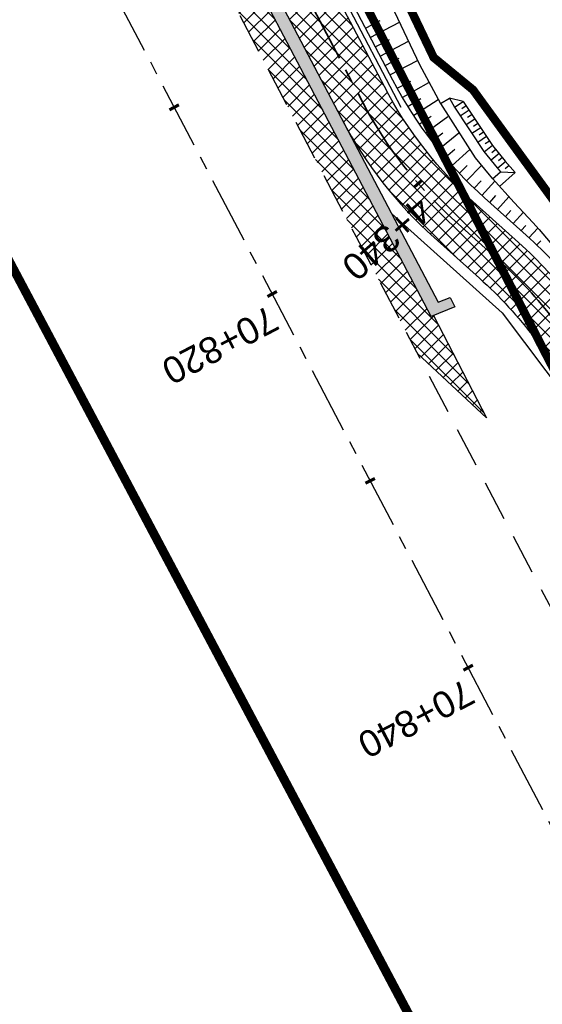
# Model space of a CAD drawing. Header units: metres. Extents: x 7529682 to 7533751, y 5721195 to 5727842.
# Tile 4 of 179: x 7531717 to 7531742, y 5723924 to 5723971. Entities that reach past the tile are written whole.
import ezdxf

# ---------------------------------------------------------------- set-up
doc = ezdxf.new("R2010")
doc.units = ezdxf.units.M
for name, pattern in [('817-dzialki-09-05-04$0$HIDDEN', [0.375, 0.25, -0.125]), ('ACAD_ISO05W100', [33, 24, -3, 0, -3, 0, -3]), ('CENTER', [50.800000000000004, 31.75, -6.35, 6.35, -6.35]), ('CENTER2', [28.575000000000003, 19.05, -3.175, 3.175, -3.175]), ('HIDDEN', [9.524999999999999, 6.35, -3.175])]:
    doc.linetypes.add(name, pattern=pattern)
for name, color, linetype in [('C-DROGI-SYTUACJA', 7, 'Continuous'), ('C-DROGI-SYTUACJA-ETYKIETY', 7, 'Continuous'), ('D-hatch-pobocza', 131, 'Continuous'), ('D-pobocza', 60, 'Continuous'), ('D-rowy', 160, 'Continuous'), ('D-skarpa', 2, 'Continuous'), ('D-skarpa-kreskowanie', 2, 'Continuous')]:
    doc.layers.add(name, color=color, linetype=linetype)
for name, color, linetype, lineweight, true_color in [('D-bariery', 7, 'FENCELINE2', 30, 0xff0f0f), ('D-ewidencja-numery', 7, 'Continuous', 50, 0x40ff00), ('D-hatch-ciag-pieszo-rowerowy', 7, 'Continuous', 13, 0xff9f80), ('D-LR-etap-III', 7, '817-dzialki-09-05-04$0$HIDDEN', 50, 0x00008f), ('D-ścieki', 7, 'Continuous', 30, 0x0544ff)]:
    doc.layers.add(name, color=color, linetype=linetype, lineweight=lineweight, true_color=true_color)
for name, color, linetype, lineweight in [('D-krawędzie', 3, 'Continuous', 30), ('D-obrzeża', 2, 'Continuous', 30), ('D-oś', 10, 'CENTER', 30), ('D-pas-drogowy', 7, 'ACAD_ISO05W100', 50)]:
    doc.layers.add(name, color=color, linetype=linetype, lineweight=lineweight)
doc.layers.add('poprzeczki', color=7, linetype='Continuous', true_color=0x0000c7)
doc.styles.get("Standard").update_dxf_attribs({"font": 'arial.ttf'})
doc.linetypes.add('FENCELINE2', pattern='A,6.35,-2.54,[132,ltypeshp.shx,S=2.54,R=0,X=-2.54,Y=0],-2.54,25.4', length=36.83)
pattern_1 = [(45, (0, 0), (-0.3367596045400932, 0.3367596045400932), []), (135, (0, 0), (-0.3367596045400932, -0.3367596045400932), [])]

# ---------------------------------------------------------------- blocks, each defined once
blk = doc.blocks.new('AeccTickLine')
at = {"color": 0, "linetype": 'ByBlock', "lineweight": -2}
blk.add_line((0, 1), (-3.673819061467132e-16, -1), dxfattribs=at)

msp = doc.modelspace()

# ---------------------------------------------------------------- hatches: boundary and pattern name
at = {"layer": 'D-hatch-ciag-pieszo-rowerowy'}
h = msp.add_hatch(dxfattribs=at)
h.set_pattern_fill('ANSI37', color=256, scale=0.15, style=0)
h.set_pattern_definition(pattern_1)
h.paths.add_polyline_path([(7531754.352047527, 5723930.752471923), (7531754.818989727, 5723928.453643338), (7531757.839022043, 5723926.144779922), (7531757.375388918, 5723928.427317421)])
h.paths.add_polyline_path([(7531731.714514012, 5723966.987520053), (7531733.968355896, 5723968.068213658), (7531731.88503071, 5723972.032321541), (7531724.978602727, 5723985.1787061), (7531720.608718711, 5723993.496779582), (7531717.725285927, 5723993.613384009), (7531728.065759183, 5723973.930294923)])
h = msp.add_hatch(dxfattribs=at)
h.set_pattern_fill('ANSI37', color=256, scale=0.15, style=0)
h.set_pattern_definition(pattern_1)
h.paths.add_polyline_path([(7531742.139793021, 5723956.760110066, 0.04859652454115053), (7531739.516334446, 5723959.616805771), (7531737.42308268, 5723961.493172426, -0.08906008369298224), (7531733.076127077, 5723967.067314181), (7531732.83519037, 5723967.524872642), (7531731.714514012, 5723966.987520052), (7531732.083020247, 5723966.286334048, 0.08926204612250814), (7531736.437438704, 5723960.698005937), (7531738.591307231, 5723958.76730312, -0.04859652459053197), (7531741.214765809, 5723955.910607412), (7531749.478981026, 5723944.943053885, -0.1118001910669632), (7531753.105729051, 5723936.888290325), (7531754.352047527, 5723930.752471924), (7531755.863718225, 5723929.589894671), (7531754.274373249, 5723937.41448553, 0.1118001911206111), (7531750.647625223, 5723945.469249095)])
h.paths.add_polyline_path([(7531743.064820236, 5723957.609612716, 0.04859652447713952), (7531740.441361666, 5723960.466308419), (7531738.436547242, 5723962.263400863, -0.08926204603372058), (7531734.082128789, 5723967.851728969), (7531733.9683559, 5723968.068213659), (7531732.83519037, 5723967.524872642), (7531733.076127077, 5723967.067314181, 0.08906008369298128), (7531737.42308268, 5723961.493172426), (7531739.516334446, 5723959.616805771, -0.04859652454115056), (7531742.139793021, 5723956.760110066), (7531750.647625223, 5723945.469249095, -0.1118001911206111), (7531754.274373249, 5723937.41448553), (7531755.863718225, 5723929.589894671), (7531757.375388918, 5723928.427317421), (7531755.443017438, 5723937.940680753, 0.1118001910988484), (7531751.816269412, 5723945.995444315)])
at = {"layer": 'D-hatch-pobocza'}
h = msp.add_hatch(dxfattribs=at)
h.set_pattern_fill('ANSI37', color=256, scale=0.15, style=0)
h.set_pattern_definition(pattern_1)
h.paths.add_polyline_path([(7531641.557825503, 5724137.251755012), (7531638.973820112, 5724135.895878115), (7531641.006768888, 5724132.021778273), (7531664.906257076, 5724087.616922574), (7531677.64401952, 5724064.785715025), (7531683.112433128, 5724054.988140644), (7531686.752875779, 5724048.180044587), (7531695.447538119, 5724031.696667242), (7531703.748818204, 5724015.917210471), (7531709.214143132, 5724005.513965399), (7531719.388607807, 5723986.14687362), (7531726.295217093, 5723973.000144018), (7531732.740794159, 5723960.735633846), (7531735.13, 5723956.19), (7531735.640456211, 5723955.218925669), (7531738.920835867, 5723952.151005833), (7531736.413235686, 5723957.004825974), (7531736.305660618, 5723956.961851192), (7531727.534596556, 5723973.651249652), (7531720.62798727, 5723986.797979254), (7531710.453522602, 5724006.165071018), (7531704.987823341, 5724016.569028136), (7531696.686186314, 5724032.349163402), (7531687.989321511, 5724048.836716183), (7531684.341062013, 5724055.659430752), (7531678.866615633, 5724065.467813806), (7531666.134017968, 5724088.289763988), (7531645.570935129, 5724126.495633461, -0.04489876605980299), (7531643.41488373, 5724131.53862466)])
at = {"layer": 'D-ścieki', "linetype": 'ByBlock', "true_color": 0x00cccc}
h = msp.add_hatch(color=132, dxfattribs=at)
edge = h.paths.add_edge_path()
edge.add_line((7531642.006493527, 5724137.812366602), (7531641.435825, 5724137.627082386))
edge.add_line((7531641.435825, 5724137.627082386), (7531643.414883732, 5724131.538624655))
edge.add_arc((7531672.516090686, 5724140.9979985), 30.5999999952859, 198.0067999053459, 208.2899328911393)
edge.add_line((7531645.57093513, 5724126.495633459), (7531666.134017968, 5724088.289763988))
edge.add_line((7531666.134017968, 5724088.289763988), (7531678.866615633, 5724065.467813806))
edge.add_line((7531678.866615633, 5724065.467813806), (7531684.341062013, 5724055.659430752))
edge.add_line((7531684.341062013, 5724055.659430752), (7531687.989321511, 5724048.836716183))
edge.add_line((7531687.989321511, 5724048.836716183), (7531696.686186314, 5724032.349163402))
edge.add_line((7531696.686186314, 5724032.349163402), (7531704.987823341, 5724016.569028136))
edge.add_line((7531704.987823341, 5724016.569028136), (7531710.453522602, 5724006.165071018))
edge.add_line((7531710.453522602, 5724006.165071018), (7531727.534596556, 5723973.651249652))
edge.add_line((7531727.534596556, 5723973.651249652), (7531736.305660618, 5723956.961851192))
edge.add_line((7531736.305660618, 5723956.961851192), (7531737.415830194, 5723957.405348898))
edge.add_line((7531737.415830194, 5723957.405348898), (7531737.20995598, 5723957.861526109))
edge.add_line((7531737.20995598, 5723957.861526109), (7531736.631995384, 5723957.63063868))
edge.add_line((7531736.631995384, 5723957.63063868), (7531728.065759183, 5723973.930294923))
edge.add_line((7531728.065759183, 5723973.930294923), (7531710.984685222, 5724006.444116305))
edge.add_line((7531710.984685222, 5724006.444116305), (7531705.518825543, 5724016.848378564))
edge.add_line((7531705.518825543, 5724016.848378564), (7531697.217035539, 5724032.628804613))
edge.add_line((7531697.217035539, 5724032.628804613), (7531688.519226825, 5724049.118146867))
edge.add_line((7531688.519226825, 5724049.118146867), (7531684.867617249, 5724055.947126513))
edge.add_line((7531684.867617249, 5724055.947126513), (7531679.390585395, 5724065.760141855))
edge.add_line((7531679.390585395, 5724065.760141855), (7531666.660201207, 5724088.578124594))
edge.add_line((7531666.660201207, 5724088.578124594), (7531646.099271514, 5724126.779993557))
edge.add_arc((7531672.516090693, 5724140.9979985), 30.00000000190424, 198.0067999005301, 208.2899328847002, ccw=False)
edge.add_line((7531643.985495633, 5724131.724102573), (7531642.01237679, 5724137.794286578))
edge.add_arc((7531613.48178165, 5724128.520390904), 29.99999999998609, 18.00679939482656, 18.04311184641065)

# ---------------------------------------------------------------- linework, layer by layer
at = {"layer": 'C-DROGI-SYTUACJA', "color": 10, "linetype": 'CENTER2', "lineweight": 35, "ltscale": 0.2}
msp.add_lwpolyline([(7531617.002724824, 5724190.14299819), (7531641.086772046, 5724144.244027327, -0.04226225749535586), (7531643.052354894, 5724139.578765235), (7531645.974061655, 5724130.590306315, 0.04489876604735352), (7531648.087837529, 5724125.646197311), (7531669.362691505, 5724086.1178688), (7531687.570882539, 5724053.485485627), (7531733.076127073, 5723967.06731419, 0.08906008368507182), (7531737.423082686, 5723961.49317242), (7531739.516334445, 5723959.616805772, -0.04859652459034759), (7531742.139793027, 5723956.760110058), (7531750.647625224, 5723945.469249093, -0.1118001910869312), (7531754.274373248, 5723937.414485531), (7531757.426190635, 5723921.897601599, 0.2009158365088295), (7531763.939597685, 5723912.314339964), (7531771.973882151, 5723907.081516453, -0.1312281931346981), (7531777.150318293, 5723901.326672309), (7531783.375044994, 5723889.119926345)], format="xyb", dxfattribs=at)
at = {"layer": 'D-bariery', "ltscale": 0.05, "flags": 128}
msp.add_lwpolyline([(7531734.881096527, 5723966.868857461), (7531732.106330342, 5723972.148624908), (7531725.199920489, 5723985.294974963), (7531715.025455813, 5724004.662066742), (7531709.559596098, 5724015.06632907), (7531701.25636971, 5724030.849486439), (7531692.55423473, 5724047.347030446), (7531688.887270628, 5724054.20472503), (7531683.398154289, 5724064.039391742), (7531670.678149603, 5724086.838770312), (7531650.127088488, 5724125.02230362, -0.04489876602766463), (7531648.207075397, 5724129.513202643), (7531644.999205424, 5724139.382025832)], format="xyb", dxfattribs=at)
at = {"layer": 'D-ewidencja-numery', "color": 12, "ltscale": 15, "true_color": 0xc70000}
msp.add_lwpolyline([(7531477.292992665, 5724465.831467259), (7531500.996290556, 5724421.112506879), (7531512.121834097, 5724400.549045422), (7531513.78163794, 5724396.757451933), (7531526.32, 5724379.39), (7531566.783642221, 5724302.73628205), (7531612.277141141, 5724225.610079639), (7531620.492868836, 5724210.547642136), (7531631.578040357, 5724196.257865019), (7531653.484221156, 5724152.433527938), (7531661.150970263, 5724128.493551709), (7531673.881448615, 5724101.186377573), (7531684.690667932, 5724081.184137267), (7531699.212076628, 5724051.170357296), (7531704.034088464, 5724040.583605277), (7531703.912935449, 5724037.170021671), (7531736.419851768, 5723969.232086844), (7531738.285051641, 5723967.699360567), (7531742.180915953, 5723962.34642834), (7531744.286141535, 5723958.615526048), (7531755.393260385, 5723944.192617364), (7531758.690000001, 5723936.76), (7531758.690000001, 5723936.76)], dxfattribs=at)
at = {"layer": 'D-krawędzie', "linetype": 'HIDDEN', "ltscale": 0.3, "flags": 128}
for points in [[(7530572.009999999, 5726166.06), (7530620.380949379, 5726072.761487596), (7530641.555222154, 5726032.007915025), (7530660.960861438, 5725995.070069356), (7530689.128213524, 5725941.540167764), (7530707.335918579, 5725907.031820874), (7530725.255781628, 5725873.092686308), (7530743.969545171, 5725837.653904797), (7530770.526708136, 5725787.119408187), (7530787.864146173, 5725754.266918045), (7530809.897571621, 5725712.541613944), (7530824.739035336, 5725684.389287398), (7530840.856259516, 5725653.693092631), (7530860.675070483, 5725616.154465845), (7530865.283000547, 5725607.394015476), (7530878.050274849, 5725583.079962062), (7530918.171722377, 5725507.178125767), (7530950.162943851, 5725446.305402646), (7530993.419108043, 5725364.264712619), (7531022.766433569, 5725308.719304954), (7531053.80955549, 5725249.872416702), (7531081.165622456, 5725197.874670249), (7531103.902359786, 5725154.540603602), (7531128.123220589, 5725108.448161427), (7531149.3, 5725068.249999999), (7531167.380094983, 5725033.766927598), (7531197.164745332, 5724976.987689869), (7531228.151004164, 5724918.034426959), (7531253.152837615, 5724870.491119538), (7531286.7961686, 5724806.653565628), (7531306.739858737, 5724768.664832), (7531335.094443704, 5724714.652299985), (7531357.3191504, 5724672.438740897), (7531373.644908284, 5724641.454376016), (7531392.161870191, 5724605.998675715), (7531418.480331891, 5724555.852756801), (7531439.726902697, 5724515.582472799), (7531468.399107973, 5724461.077223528), (7531491.782023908, 5724416.527754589), (7531531.990296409, 5724339.832565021), (7531557.226635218, 5724291.658956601), (7531569.851546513, 5724267.577443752), (7531591.375556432, 5724226.547822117), (7531610.003879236, 5724191.103071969), (7531616.882991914, 5724177.998849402), (7531629.984986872, 5724153.025496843), (7531641.006768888, 5724132.021778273), (7531664.906257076, 5724087.616922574), (7531677.64401952, 5724064.785715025), (7531683.112433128, 5724054.988140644), (7531686.752875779, 5724048.180044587), (7531695.447538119, 5724031.696667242), (7531703.748818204, 5724015.917210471), (7531709.214143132, 5724005.513965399), (7531719.388607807, 5723986.14687362), (7531726.295217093, 5723973.000144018), (7531732.740794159, 5723960.735633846), (7531735.13, 5723956.19)], [(7531758.38, 5723911.96), (7531735.13, 5723956.19)]]:
    msp.add_lwpolyline(points, dxfattribs=at)
at = {"layer": 'D-LR-etap-III', "ltscale": 10, "flags": 128}
msp.add_lwpolyline([(7531750.474471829, 5723895.103125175, 0.4, 0.4, 0), (7531750.505, 5723895.13, 0.4, 0.4, 0), (7531682.71, 5724022.92, 0.4, 0.4, 0), (7531619.177023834, 5724147.203692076, 0.4, 0.4, 0), (7531592.308960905, 5724198.48863389, 0.4, 0.4, 0), (7531553.263875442, 5724272.918564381, 0.4, 0.4, 0), (7531504.019999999, 5724366.79, 0.4, 0.4, 0), (7531482.09, 5724407.62, 0.4, 0.4, 0), (7531412.350402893, 5724541.182759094, 0.4, 0.4, 0), (7531388.463669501, 5724586.929768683, 0.4, 0.4, 0), (7531345.12, 5724669.94, 0.4, 0.4, 0), (7531127.66, 5725081.67, 0.4, 0.4, 0), (7531059.253139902, 5725211.040795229, 0.4, 0.4, 0), (7531008.007244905, 5725307.953830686, 0.4, 0.4, 0), (7530964.181635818, 5725390.835555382, 0.4, 0.4, 0), (7530914.557354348, 5725484.683561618, 0.4, 0.4, 0), (7530865.243241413, 5725577.493975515, 0.4, 0.4, 0), (7530840.085257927, 5725624.058651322, 0.4, 0.4, 0), (7530802.559525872, 5725694.924584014, 0.4, 0.4, 0), (7530755.54, 5725787.51, 0.4, 0.4, 0), (7530708.717810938, 5725876.303221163, 0.4, 0.4, 0), (7530695.12, 5725902.09, 0.4, 0.4, 0), (7530642.91397006, 5726001.07839487, 0.4, 0.4, 0), (7530634.934723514, 5726016.146615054, 0.4, 0.4, 0), (7530610.820000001, 5726061.929999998, 0.4, 0.4, 0), (7530610.820000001, 5726061.929999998, 0.4, 0.4, 0), (7530607.21, 5726063.51, 0.4, 0.4, 0), (7530597.42, 5726080.68, 0.4, 0.4, 0), (7530591.16, 5726088.44, 0.4, 0.4, 0), (7530581.28, 5726107.21, 0.4, 0.4, 0), (7530571.29, 5726130.56, 0.4, 0.4, 0), (7530549.554994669, 5726171.527317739, 0.4, 0.4, 0), (7530531.014309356, 5726206.473807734, 0.4, 0.4, 0), (7530516.461208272, 5726236.016618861, 0.4, 0.4, 0), (7530500.798929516, 5726266.141265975, 0.4, 0.4, 0), (7530491.349999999, 5726283.94, 0.4, 0.4, 0), (7530482.4, 5726303.41, 0.4, 0.4, 0), (7530482.4, 5726303.41, 0.4, 0.4, 0), (7530450.41, 5726357.28, 0.4, 0.4, 0), (7530397.759396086, 5726458.499907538, 0.4, 0.4, 0), (7530334.707815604, 5726583.664702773, 0.4, 0.4, 0), (7530303.939274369, 5726645.167943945, 0.4, 0.4, 0), (7530300.509779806, 5726651.777515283, 0.4, 0.4, 0), (7530289.213532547, 5726671.966724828, 0.4, 0.4, 0), (7530281.54, 5726685.57, 0.4, 0.4, 0), (7530261.37085633, 5726724.163374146, 0.4, 0.4, 0), (7530254.03, 5726738.21, 0.4, 0.4, 0), (7530197.219999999, 5726845.06, 0.4, 0.4, 0), (7530194.71, 5726849.15, 0.4, 0.4, 0), (7530195.92, 5726850.75, 0.4, 0.4, 0), (7530170.546669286, 5726892.961489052, 0.4, 0.4, 0), (7530143.174718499, 5726945.065838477, 0.4, 0.4, 0), (7530105.059999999, 5727018.32, 0.4, 0.4, 0), (7530100.059999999, 5727027.16, 0.4, 0.4, 0), (7530062.318670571, 5727099.625398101, 0.4, 0.4, 0), (7530015.378537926, 5727189.420463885, 0.4, 0.4, 0), (7529983.207960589, 5727250.206596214, 0.4, 0.4, 0), (7529953.284293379, 5727306.74720398, 0.4, 0.4, 0), (7529900.67053443, 5727406.15903814, 0.4, 0.4, 0), (7529890.630239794, 5727425.131178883, 0.4, 0.4, 0), (7529875.155383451, 5727454.426350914, 0.4, 0.4, 0), (7529857.560096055, 5727487.787346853, 0.4, 0.4, 0), (7529835.194401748, 5727530.19312405, 0.4, 0.4, 0), (7529811.740544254, 5727574.662079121, 0.4, 0.4, 0), (7529792.101859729, 5727611.922638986, 0.4, 0.4, 0), (7529768.066117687, 5727657.469613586, 0.4, 0.4, 0), (7529755.210566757, 5727682.131373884, 0.4, 0.4, 0), (7529753.309999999, 5727681.13, 0.4, 0.4, 0), (7529739.21, 5727707.77, 0.4, 0.4, 0), (7529735.394745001, 5727711.251990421, 0.4, 0.4, 0), (7529725.42, 5727730.2, 0.4, 0.4, 0), (7529723.55, 5727729.88, 0.4, 0.4, 0), (7529695.566668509, 5727782.932080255, 0.4, 0.4, 0), (7529717.67971874, 5727794.024357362, 0.4, 0.4, 0), (7529736.274870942, 5727758.647400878, 0.4, 0.4, 0), (7529736.274870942, 5727758.647400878, 0.4, 0.4, 0), (7529744.511003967, 5727750.406106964, 0.4, 0.4, 0), (7529744.511003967, 5727750.406106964, 0.4, 0.4, 0), (7529750.282568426, 5727738.549848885, 0.4, 0.4, 0), (7529777.108510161, 5727687.569424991, 0.4, 0.4, 0), (7529796.51537536, 5727651.329932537, 0.4, 0.4, 0), (7529814.937945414, 5727616.793170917, 0.4, 0.4, 0), (7529839.006722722, 5727572.303976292, 0.4, 0.4, 0), (7529860.617626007, 5727532.509108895, 0.4, 0.4, 0), (7529882.348967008, 5727491.504261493, 0.4, 0.4, 0), (7529904.865139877, 5727449.096370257, 0.4, 0.4, 0), (7529920.747384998, 5727418.884773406, 0.4, 0.4, 0), (7529946.676504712, 5727368.547487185, 0.4, 0.4, 0), (7529972.024701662, 5727320.573310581, 0.4, 0.4, 0), (7529987.740014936, 5727290.153392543, 0.4, 0.4, 0), (7529996.497385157, 5727273.661630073, 0.4, 0.4, 0), (7530017.541471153, 5727234.202689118, 0.4, 0.4, 0), (7530033.053657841, 5727204.864166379, 0.4, 0.4, 0), (7530051.622983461, 5727170.222745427, 0.4, 0.4, 0), (7530069.276612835, 5727137.015751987, 0.4, 0.4, 0), (7530089.385386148, 5727097.533639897, 0.4, 0.4, 0), (7530109.712512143, 5727060.746615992, 0.4, 0.4, 0), (7530136.769722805, 5727011.640131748, 0.4, 0.4, 0), (7530162.446686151, 5726962.743777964, 0.4, 0.4, 0), (7530187.674104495, 5726916.992101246, 0.4, 0.4, 0), (7530207.820739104, 5726879.335323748, 0.4, 0.4, 0), (7530230.625609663, 5726834.518686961, 0.4, 0.4, 0), (7530262.288093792, 5726776.61832811, 0.4, 0.4, 0), (7530277.509672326, 5726760.213143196, 0.4, 0.4, 0), (7530286.036865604, 5726744.106684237, 0.4, 0.4, 0), (7530288.097472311, 5726735.884066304, 0.4, 0.4, 0), (7530290.393870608, 5726725.046963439, 0.4, 0.4, 0), (7530296.17664807, 5726713.582980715, 0.4, 0.4, 0), (7530302.726195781, 5726701.18226779, 0.4, 0.4, 0), (7530325.685047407, 5726657.466383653, 0.4, 0.4, 0), (7530343.243978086, 5726623.648592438, 0.4, 0.4, 0), (7530360.229820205, 5726591.746871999, 0.4, 0.4, 0), (7530383.20855044, 5726548.059469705, 0.4, 0.4, 0), (7530406.017875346, 5726503.605514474, 0.4, 0.4, 0), (7530427.464919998, 5726462.620289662, 0.4, 0.4, 0), (7530447.9278544, 5726424.388014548, 0.4, 0.4, 0), (7530471.126878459, 5726379.920667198, 0.4, 0.4, 0), (7530490.501003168, 5726343.033350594, 0.4, 0.4, 0), (7530509.499458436, 5726306.733076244, 0.4, 0.4, 0), (7530529.890269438, 5726267.244072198, 0.4, 0.4, 0), (7530543.852446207, 5726238.990319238, 0.4, 0.4, 0), (7530554.808897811, 5726218.943990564, 0.4, 0.4, 0), (7530559.027108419, 5726212.223286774, 0.4, 0.4, 0), (7530563.060988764, 5726206.409670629, 0.4, 0.4, 0), (7530566.93354971, 5726200.463543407, 0.4, 0.4, 0), (7530569.771022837, 5726194.901501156, 0.4, 0.4, 0), (7530571.47319415, 5726191.282350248, 0.4, 0.4, 0), (7530572.839142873, 5726188.024533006, 0.4, 0.4, 0), (7530575.295071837, 5726182.034664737, 0.4, 0.4, 0), (7530579.736851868, 5726173.306070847, 0.4, 0.4, 0), (7530583.3, 5726167.41, 0.4, 0.4, 0), (7530593.4, 5726163.33, 0.4, 0.4, 0), (7530598.618375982, 5726155.264489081, 0.4, 0.4, 0), (7530608.258304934, 5726140.497132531, 0.4, 0.4, 0), (7530603.269999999, 5726136.83, 0.4, 0.4, 0), (7530606.53, 5726131.84, 0.4, 0.4, 0), (7530604.239057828, 5726124.21679044, 0.4, 0.4, 0), (7530605.847136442, 5726121.630127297, 0.4, 0.4, 0), (7530608.971611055, 5726116.164124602, 0.4, 0.4, 0), (7530618.114293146, 5726097.791111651, 0.4, 0.4, 0), (7530651.213125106, 5726034.959524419, 0.4, 0.4, 0), (7530670.243741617, 5725998.61095082, 0.4, 0.4, 0), (7530698.075474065, 5725945.952624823, 0.4, 0.4, 0), (7530716.505955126, 5725911.3051464, 0.4, 0.4, 0), (7530735.223454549, 5725875.667401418, 0.4, 0.4, 0), (7530752.504235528, 5725842.154920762, 0.4, 0.4, 0), (7530778.310652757, 5725793.501254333, 0.4, 0.4, 0), (7530797.499961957, 5725756.381811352, 0.4, 0.4, 0), (7530812.518974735, 5725728.28874362, 0.4, 0.4, 0), (7530820.039295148, 5725713.160404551, 0.4, 0.4, 0), (7530822.422446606, 5725710.193574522, 0.4, 0.4, 0), (7530833.154893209, 5725688.800634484, 0.4, 0.4, 0), (7530849.629354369, 5725656.158601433, 0.4, 0.4, 0), (7530867.98290276, 5725621.963939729, 0.4, 0.4, 0), (7530872.629809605, 5725612.88760475, 0.4, 0.4, 0), (7530880.354488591, 5725597.594500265, 0.4, 0.4, 0), (7530883.839446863, 5725593.389159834, 0.4, 0.4, 0), (7530891.782113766, 5725587.763349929, 0.4, 0.4, 0), (7530895.038670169, 5725584.280746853, 0.4, 0.4, 0), (7530897.033644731, 5725580.941110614, 0.4, 0.4, 0), (7530900.951646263, 5725579.945856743, 0.4, 0.4, 0), (7530904.80970798, 5725571.977328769, 0.4, 0.4, 0), (7530903.682362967, 5725568.566434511, 0.4, 0.4, 0), (7530908.900614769, 5725558.844845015, 0.4, 0.4, 0), (7530910.252030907, 5725545.671606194, 0.4, 0.4, 0), (7530912.872986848, 5725538.645543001, 0.4, 0.4, 0), (7530945.278171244, 5725478.464284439, 0.4, 0.4, 0), (7530959.692318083, 5725450.24628822, 0.4, 0.4, 0), (7531002.82670893, 5725368.192370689, 0.4, 0.4, 0), (7531044.703532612, 5725290.314293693, 0.4, 0.4, 0), (7531064.098839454, 5725253.212562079, 0.4, 0.4, 0), (7531083.010253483, 5725216.677517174, 0.4, 0.4, 0), (7531113.013137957, 5725158.465613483, 0.4, 0.4, 0), (7531137.364304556, 5725113.07076138, 0.4, 0.4, 0), (7531150.830830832, 5725086.711759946, 0.4, 0.4, 0), (7531159.745663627, 5725076.640848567, 0.4, 0.4, 0), (7531166.309999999, 5725074.58, 0.4, 0.4, 0), (7531172.29, 5725062.58, 0.4, 0.4, 0), (7531170.589828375, 5725055.605912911, 0.4, 0.4, 0), (7531173.732823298, 5725044.080706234, 0.4, 0.4, 0), (7531215.342008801, 5724964.859648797, 0.4, 0.4, 0), (7531238.054496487, 5724921.684649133, 0.4, 0.4, 0), (7531262.389821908, 5724875.282876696, 0.4, 0.4, 0), (7531295.587160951, 5724811.265731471, 0.4, 0.4, 0), (7531348.487908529, 5724712.362812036, 0.4, 0.4, 0), (7531363.740817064, 5724682.68394264, 0.4, 0.4, 0), (7531366.986905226, 5724675.865317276, 0.4, 0.4, 0), (7531382.541261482, 5724646.110625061, 0.4, 0.4, 0), (7531401.299165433, 5724610.874551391, 0.4, 0.4, 0), (7531428.964837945, 5724558.862274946, 0.4, 0.4, 0), (7531449.111202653, 5724520.397801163, 0.4, 0.4, 0), (7531477.292992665, 5724465.831467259, 0.4, 0.4, 0), (7531500.996290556, 5724421.112506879, 0.4, 0.4, 0), (7531512.121834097, 5724400.549045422, 0.4, 0.4, 0), (7531513.78163794, 5724396.757451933, 0.4, 0.4, 0), (7531526.32, 5724379.39, 0.4, 0.4, 0), (7531566.783642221, 5724302.73628205, 0.4, 0.4, 0), (7531612.277141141, 5724225.610079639, 0.4, 0.4, 0), (7531620.492868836, 5724210.547642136, 0.4, 0.4, 0), (7531631.578040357, 5724196.257865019, 0.4, 0.4, 0), (7531653.484221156, 5724152.433527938, 0.4, 0.4, 0), (7531661.150970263, 5724128.493551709, 0.4, 0.4, 0), (7531673.881448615, 5724101.186377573, 0.4, 0.4, 0), (7531684.690667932, 5724081.184137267, 0.4, 0.4, 0), (7531699.212076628, 5724051.170357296, 0.4, 0.4, 0), (7531704.034088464, 5724040.583605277, 0.4, 0.4, 0), (7531704.034088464, 5724040.583605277, 0.4, 0.4, 0), (7531703.912935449, 5724037.170021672, 0.4, 0.4, 0), (7531736.419851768, 5723969.232086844, 0.4, 0.4, 0), (7531738.285051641, 5723967.699360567, 0.4, 0.4, 0), (7531742.180915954, 5723962.346428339, 0.4, 0.4, 0), (7531744.286141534, 5723958.615526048, 0.4, 0.4, 0), (7531755.393260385, 5723944.192617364, 0.4, 0.4, 0), (7531758.69, 5723936.76, 0.4, 0.4, 0), (7531780.08, 5723929.25, 0.4, 0.4, 0), (7531792.611989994, 5723906.337708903, 0.4, 0.4, 0), (7531792.611989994, 5723906.337708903, 0.4, 0.4, 0), (7531756.962094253, 5723883.055323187, 0.4, 0.4, 0), (7531750.46, 5723895.130000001, 0.4, 0.4, 0), (7531750.46, 5723895.130000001, 0, 0, 0)], format="xyseb", dxfattribs=at)
at = {"layer": 'D-obrzeża'}
for points in [[(7531780.89415394, 5723900.508946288), (7531779.425246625, 5723903.067009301, 0.1186133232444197), (7531777.818070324, 5723904.766880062), (7531765.060392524, 5723913.076104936, -0.2009158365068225), (7531758.546985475, 5723922.659366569), (7531755.443017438, 5723937.940680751, 0.1118001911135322), (7531751.816269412, 5723945.995444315), (7531743.064820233, 5723957.609612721, 0.0485965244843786), (7531740.441361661, 5723960.466308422), (7531738.436547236, 5723962.263400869, -0.08926204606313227), (7531734.082128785, 5723967.851728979), (7531731.88503071, 5723972.032321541), (7531724.978602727, 5723985.1787061), (7531714.804138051, 5724004.545797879), (7531709.33827834, 5724014.950060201), (7531701.035182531, 5724030.73296927), (7531692.33344085, 5724047.229767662), (7531688.667872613, 5724054.084851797), (7531683.179854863, 5724063.917550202), (7531670.458906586, 5724086.71862006), (7531649.906948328, 5724124.903820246, -0.04489876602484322), (7531647.969320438, 5724129.435920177), (7531644.774618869, 5724139.264231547)], [(7531732.083020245, 5723966.286334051, 0.08926204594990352), (7531736.437438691, 5723960.698005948), (7531738.591307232, 5723958.767303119, -0.04859652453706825), (7531741.214765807, 5723955.910607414), (7531749.478981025, 5723944.943053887, -0.1118001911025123), (7531753.105729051, 5723936.888290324), (7531756.305395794, 5723921.13583663, 0.2009158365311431), (7531762.818802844, 5723911.552574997), (7531767.399102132, 5723908.56937246, -0.1186133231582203), (7531773.827807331, 5723901.769889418), (7531776.050000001, 5723897.9)]]:
    msp.add_lwpolyline(points, format="xyb", dxfattribs=at)
at = {"layer": 'D-oś', "ltscale": 0.1}
msp.add_lwpolyline([(7531812.380848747, 5723798.616780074), (7531655.397024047, 5724097.899918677), (7531637.916099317, 5724130.379189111), (7531626.885633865, 5724151.399455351), (7531613.784040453, 5724176.372042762), (7531606.905700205, 5724189.474794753), (7531588.276149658, 5724224.921883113), (7531566.751706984, 5724265.952329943), (7531554.126292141, 5724290.034803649), (7531528.890461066, 5724338.207443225), (7531488.682972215, 5724414.901138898), (7531465.30154836, 5724459.447768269)], dxfattribs=at)
at = {"layer": 'D-pas-drogowy', "ltscale": 0.2, "flags": 128}
msp.add_lwpolyline([(7531633.018560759, 5724182.834272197, 0.4, 0.4, 0), (7531617.558899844, 5724211.608162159, 0.4, 0.4, 0), (7531566.783642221, 5724302.73628205, 0.4, 0.4, 0), (7531538.419082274, 5724356.469679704, 0.4, 0.4, 0), (7531526.32, 5724379.39, 0.4, 0.4, 0), (7531516.102085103, 5724393.607319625, 0.4, 0.4, 0.001485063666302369), (7531513.78037409, 5724396.837773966, 0.4, 0.4, 0), (7531501.87, 5724413.41, 0.4, 0.4, 0), (7531474.926107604, 5724464.507896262, 0.4, 0.4, 0), (7531446.200436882, 5724518.992313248, 0.4, 0.4, 0), (7531424.962185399, 5724559.262257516, 0.4, 0.4, 0), (7531398.444460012, 5724609.565801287, 0.4, 0.4, 0), (7531379.647455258, 5724645.216004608, 0.4, 0.4, 0), (7531365.23, 5724672.56, 0.4, 0.4, 0), (7531341.305752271, 5724717.915356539, 0.4, 0.4, 0), (7531312.899996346, 5724771.788898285, 0.4, 0.4, 0), (7531292.590923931, 5724810.306502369, 0.4, 0.4, 0), (7531259.391619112, 5724873.271351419, 0.4, 0.4, 0), (7531233.740401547, 5724921.922582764, 0.4, 0.4, 0), (7531203.072738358, 5724980.092044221, 0.4, 0.4, 0), (7531173.471398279, 5725036.225177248, 0.4, 0.4, 0), (7531168.269999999, 5725046.09, 0.4, 0.4, 0), (7531172.29, 5725062.58, 0.4, 0.4, 0), (7531166.309999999, 5725074.58, 0.4, 0.4, 0), (7531150.32, 5725079.6, 0.4, 0.4, 0), (7531141.5, 5725096.43, 0.4, 0.4, 0), (7531109.311735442, 5725157.814415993, 0.4, 0.4, 0), (7531086.641300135, 5725201.047918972, 0.4, 0.4, 0), (7531059.198258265, 5725253.383662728, 0.4, 0.4, 0), (7531028.206828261, 5725312.48946212, 0.4, 0.4, 0), (7530999.104694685, 5725367.990143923, 0.4, 0.4, 0), (7530956.247527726, 5725449.724815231, 0.4, 0.4, 0), (7530924.397774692, 5725510.463768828, 0.4, 0.4, 0), (7530897.509999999, 5725561.74, 0.4, 0.4, 0), (7530894.46, 5725566.14, 0.4, 0.4, 0), (7530892.16, 5725570.49, 0.4, 0.4, 0), (7530869.362688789, 5725613.307018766, 0.4, 0.4, 0), (7530861.693971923, 5725627.704613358, 0.4, 0.4, 0), (7530852.74, 5725644.52, 0.4, 0.4, 0), (7530831.509999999, 5725684.2, 0.4, 0.4, 0), (7530811.13, 5725722.52, 0.4, 0.4, 0), (7530792.3476413, 5725757.940652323, 0.4, 0.4, 0), (7530768.03, 5725803.8, 0.4, 0.4, 0), (7530748.768542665, 5725840.178507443, 0.4, 0.4, 0), (7530727.7, 5725879.97, 0.4, 0.4, 0), (7530712.0981582, 5725909.54523909, 0.4, 0.4, 0), (7530693.644105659, 5725944.645156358, 0.4, 0.4, 0), (7530665.702224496, 5725997.538976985, 0.4, 0.4, 0), (7530641.759999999, 5726042.88, 0.4, 0.4, 0), (7530616.5, 5726091.48, 0.4, 0.4, 0), (7530604.628439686, 5726114.319880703, 0.4, 0.4, -0.007762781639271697), (7530602.5, 5726118.43, 0.4, 0.4, 0), (7530603.992037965, 5726123.394821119, 0.4, 0.4, 0), (7530606.53, 5726131.84, 0.4, 0.4, 0), (7530603.269999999, 5726136.83, 0.4, 0.4, 0), (7530593.775620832, 5726151.368713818, 0.4, 0.4, 0), (7530590.202637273, 5726156.84001263, 0.4, 0.4, 0), (7530583.3, 5726167.41, 0.4, 0.4, 0), (7530580.578343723, 5726170.427567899, 0.4, 0.4, 0), (7530575.849999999, 5726175.67, 0.4, 0.4, 0), (7530569.009999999, 5726186.66, 0.4, 0.4, 0), (7530562.555322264, 5726199.189409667, 0.4, 0.4, 0), (7530555.67, 5726211.39, 0.4, 0.4, 0), (7530548.29, 5726224.23, 0.4, 0.4, 0), (7530540.58, 5726237.71, 0.4, 0.4, 0), (7530532.679999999, 5726252.65, 0.4, 0.4, 0), (7530524.059999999, 5726269.35, 0.4, 0.4, 0), (7530502.82, 5726309.91, 0.4, 0.4, 0), (7530488.83, 5726336.63, 0.4, 0.4, 0), (7530466.03, 5726380.16, 0.4, 0.4, 0), (7530438.469999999, 5726432.77, 0.4, 0.4, 0), (7530424.53, 5726459.09, 0.4, 0.4, 0), (7530401.63, 5726502.97, 0.4, 0.4, 0), (7530383.38, 5726538.06, 0.4, 0.4, 0), (7530353.969999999, 5726593.52, 0.4, 0.4, 0), (7530338.469999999, 5726622.74, 0.4, 0.4, 0), (7530322.009999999, 5726653.88, 0.4, 0.4, 0), (7530297.54, 5726700.33, 0.4, 0.4, 0), (7530287.38, 5726719.6, 0.4, 0.4, 0), (7530285.94993921, 5726722.315508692, 0.4, 0.4, 0), (7530280.259999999, 5726733.12, 0.4, 0.4, 0), (7530266.73, 5726758.74, 0.4, 0.4, 0), (7530260.42, 5726770.47, 0.4, 0.4, 0), (7530253.25, 5726783.82, 0.4, 0.4, 0), (7530244.95, 5726799.33, 0.4, 0.4, 0), (7530239.389999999, 5726808.49, 0.4, 0.4, 0), (7530238.29, 5726807.9, 0.4, 0.4, 0), (7530218.11, 5726850.67, 0.4, 0.4, 0), (7530175.906646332, 5726928.168028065, 0.4, 0.4, 0), (7530096.679999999, 5727076.15, 0.4, 0.4, 0), (7530094.679999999, 5727079.89, 0.4, 0.4, 0), (7530064.59693469, 5727135.522637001, 0.4, 0.4, 0), (7530046.730970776, 5727168.8921561, 0.4, 0.4, 0), (7530025.803045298, 5727208.461374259, 0.4, 0.4, 0), (7530012.846501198, 5727232.979315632, 0.4, 0.4, 0), (7529994.15, 5727268.45, 0.4, 0.4, 0), (7529981.670868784, 5727291.93018666, 0.4, 0.4, 0), (7529949.889999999, 5727351.73, 0.4, 0.4, 0), (7529924.75, 5727399.03, 0.4, 0.4, 0), (7529915.515824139, 5727417.099754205, 0.4, 0.4, 0), (7529885.83, 5727475.19, 0.4, 0.4, 0), (7529862.559999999, 5727519.97, 0.4, 0.4, 0), (7529852.984923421, 5727538.191086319, 0.4, 0.4, 0), (7529836.513084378, 5727569.51130111, 0.4, 0.4, 0), (7529815.36890814, 5727609.140983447, 0.4, 0.4, 0), (7529792.795203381, 5727651.247499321, 0.4, 0.4, 0), (7529774.199114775, 5727685.858348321, 0.4, 0.4, 0), (7529746.966026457, 5727736.059440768, 0.4, 0.4, 0), (7529733.92, 5727757.62, 0.4, 0.4, 0), (7529708.607472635, 5727806.388536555, 0.4, 0.4, 0), (7529688.491967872, 5727796.344621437, 0.4, 0.4, 0), (7529723.55, 5727729.88, 0.4, 0.4, 0), (7529725.42, 5727730.2, 0.4, 0.4, 0), (7529735.38, 5727711.28, 0.4, 0.4, 0), (7529739.21, 5727707.77, 0.4, 0.4, 0), (7529753.309999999, 5727681.13, 0.4, 0.4, 0), (7529755.178396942, 5727682.114424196, 0.4, 0.4, 0), (7529792.101859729, 5727611.922638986, 0.4, 0.4, 0), (7529811.740544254, 5727574.662079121, 0.4, 0.4, 0), (7529835.194401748, 5727530.19312405, 0.4, 0.4, 0), (7529857.560096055, 5727487.787346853, 0.4, 0.4, 0), (7529875.155383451, 5727454.426350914, 0.4, 0.4, 0), (7529890.630239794, 5727425.131178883, 0.4, 0.4, 0), (7529900.67053443, 5727406.15903814, 0.4, 0.4, 0), (7529953.284293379, 5727306.74720398, 0.4, 0.4, 0), (7529983.207960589, 5727250.206596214, 0.4, 0.4, 0), (7530015.378537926, 5727189.420463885, 0.4, 0.4, 0), (7530062.318670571, 5727099.625398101, 0.4, 0.4, 0), (7530100.059999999, 5727027.16, 0.4, 0.4, 0), (7530105.059999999, 5727018.32, 0.4, 0.4, 0), (7530143.174718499, 5726945.065838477, 0.4, 0.4, 0), (7530170.546669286, 5726892.961489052, 0.4, 0.4, 0), (7530195.92, 5726850.75, 0.4, 0.4, 0), (7530194.71, 5726849.15, 0.4, 0.4, 0), (7530197.219999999, 5726845.06, 0.4, 0.4, 0), (7530254.03, 5726738.21, 0.4, 0.4, 0), (7530261.37085633, 5726724.163374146, 0.4, 0.4, 0), (7530281.54, 5726685.57, 0.4, 0.4, 0), (7530289.213532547, 5726671.966724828, 0.4, 0.4, 0), (7530300.509779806, 5726651.777515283, 0.4, 0.4, 0), (7530303.939274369, 5726645.167943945, 0.4, 0.4, 0), (7530334.707815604, 5726583.664702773, 0.4, 0.4, 0), (7530397.759396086, 5726458.499907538, 0.4, 0.4, 0), (7530450.41, 5726357.28, 0.4, 0.4, 0), (7530482.4, 5726303.41, 0.4, 0.4, 0), (7530483.687990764, 5726301.003383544, 0.4, 0.4, 0), (7530491.349999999, 5726283.94, 0.4, 0.4, 0), (7530512.67, 5726243.78, 0.4, 0.4, 0), (7530529.429999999, 5726209.46, 0.4, 0.4, 0), (7530571.29, 5726130.56, 0.4, 0.4, 0), (7530581.28, 5726107.21, 0.4, 0.4, 0), (7530591.16, 5726088.44, 0.4, 0.4, 0), (7530597.42, 5726080.68, 0.4, 0.4, 0), (7530607.21, 5726063.51, 0.4, 0.4, 0), (7530610.820000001, 5726061.929999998, 0.4, 0.4, 0), (7530634.934723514, 5726016.146615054, 0.4, 0.4, 0), (7530642.91397006, 5726001.07839487, 0.4, 0.4, 0), (7530695.12, 5725902.09, 0.4, 0.4, 0), (7530708.717810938, 5725876.303221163, 0.4, 0.4, 0), (7530755.54, 5725787.51, 0.4, 0.4, 0), (7530802.559525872, 5725694.924584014, 0.4, 0.4, 0), (7530840.085257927, 5725624.058651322, 0.4, 0.4, 0), (7530865.243241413, 5725577.493975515, 0.4, 0.4, 0), (7530914.557354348, 5725484.683561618, 0.4, 0.4, 0), (7530964.181635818, 5725390.835555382, 0.4, 0.4, 0), (7531008.007244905, 5725307.953830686, 0.4, 0.4, 0), (7531059.253139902, 5725211.040795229, 0.4, 0.4, 0), (7531127.66, 5725081.67, 0.4, 0.4, 0), (7531345.12, 5724669.94, 0.4, 0.4, 0), (7531388.463669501, 5724586.929768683, 0.4, 0.4, 0), (7531412.350402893, 5724541.182759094, 0.4, 0.4, 0), (7531482.09, 5724407.62, 0.4, 0.4, 0), (7531504.019999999, 5724366.79, 0.4, 0.4, 0), (7531519.374444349, 5724337.520497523, 0.4, 0.4, 0), (7531563.748815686, 5724252.931583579, 0.4, 0.4, 0), (7531602.175111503, 5724179.681224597, 0.4, 0.4, 0), (7531619.177023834, 5724147.203692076, 0.4, 0.4, 0), (7531625.038493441, 5724135.63500206, 0.4, 0.4, 0), (7531656.796442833, 5724073.31633882, 0.4, 0.4, 0), (7531675.12, 5724037.36, 0.4, 0.4, 0), (7531682.71, 5724022.92, 0.4, 0.4, 0), (7531705.565196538, 5723979.810545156, 0.4, 0.4, 0), (7531736.605941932, 5723921.261514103, 0.4, 0.4, 0), (7531750.46, 5723895.130000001, 0.4, 0.4, 0), (7531740.769999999, 5723886.56, 0.4, 0.4, 0), (7531732.86, 5723885, 0.4, 0.4, 0), (7531722.179999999, 5723887.77, 0.4, 0.4, 0), (7531729.87, 5723862.17, 0.4, 0.4, 0), (7531742.92, 5723861.93, 0.4, 0.4, 0), (7531763.71, 5723859.52, 0.4, 0.4, 0), (7531768.42, 5723854.12, 0.4, 0.4, 0), (7531787.42, 5723817.97, 0.4, 0.4, 0), (7531795.57, 5723809.82, 0.4, 0.4, 0), (7531816.346897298, 5723819.850397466, 0.4, 0.4, 0), (7531816.346897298, 5723819.850397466, 0.4, 0.4, 0), (7531805.059999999, 5723843.23, 0.4, 0.4, 0), (7531803.61, 5723886.23, 0.4, 0.4, 0), (7531803.61, 5723886.23, 0.4, 0.4, 0), (7531780.08, 5723929.25, 0.4, 0.4, 0), (7531758.69, 5723936.76, 0.4, 0.4, 0), (7531749.3590272, 5723946.412126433, 0.4, 0.4, 0), (7531742.71, 5723953.29, 0.4, 0.4, 0), (7531735.177368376, 5723967.877529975, 0.4, 0.4, 0), (7531722.37, 5723992.68, 0.4, 0.4, 0), (7531705.041669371, 5724030.885563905, 0.4, 0.4, 0), (7531699.469999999, 5724043.17, 0.4, 0.4, 0), (7531692.69, 5724058.11, 0.4, 0.4, 0), (7531679.672010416, 5724084.016803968, 0.4, 0.4, 0), (7531674.55, 5724094.21, 0.4, 0.4, 0), (7531666.633166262, 5724114.002855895, 0.4, 0.4, 0), (7531649, 5724153.82, 0.4, 0.4, 0), (7531641.49, 5724149.34, 0.4, 0.4, 0), (7531626.04, 5724179.34, 0.4, 0.4, 0), (7531633.03, 5724182.84, 0, 0, 0)], format="xyseb", dxfattribs=at)
at = {"layer": 'D-pobocza'}
for points in [[(7531757.980057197, 5723927.96228652), (7531755.910475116, 5723938.151158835, 0.1118001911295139), (7531752.283727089, 5723946.2059224), (7531743.434831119, 5723957.94941378, 0.04859652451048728), (7531740.811372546, 5723960.806109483), (7531738.837287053, 5723962.57565687, -0.08926204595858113), (7531734.482868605, 5723968.163984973), (7531732.327666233, 5723972.264859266), (7531725.421238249, 5723985.411243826), (7531715.246773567, 5724004.778335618), (7531709.78078018, 5724015.182852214), (7531701.477556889, 5724030.966003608), (7531692.775028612, 5724047.464293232), (7531689.106668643, 5724054.324598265), (7531683.616496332, 5724064.161156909), (7531670.897392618, 5724086.958920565), (7531650.347228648, 5724125.140786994, -0.04489876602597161), (7531648.444830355, 5724129.590485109), (7531645.223791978, 5724139.499820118)], [(7531734.424607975, 5723961.830809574), (7531739.672179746, 5723957.126946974), (7531749.011523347, 5723944.732575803, -0.1118001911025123), (7531752.638271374, 5723936.67781224), (7531753.747379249, 5723931.217502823)]]:
    msp.add_lwpolyline(points, format="xyb", dxfattribs=at)
msp.add_lwpolyline([(7531736.413235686, 5723957.004825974), (7531738.920835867, 5723952.151005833), (7531735.64045621, 5723955.21892567)], dxfattribs=at)
at = {"layer": 'D-rowy', "lineweight": 30}
for points in [[(7531736.744818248, 5723967.057550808), (7531737.173799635, 5723967.308468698)], [(7531736.744818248, 5723967.057550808), (7531738.394609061, 5723964.473469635), (7531739.043317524, 5723963.676027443), (7531739.209996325, 5723963.486631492)], [(7531737.173799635, 5723967.308468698), (7531737.408412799, 5723966.873710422), (7531738.798137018, 5723964.769748), (7531739.425069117, 5723963.999074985), (7531739.585342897, 5723963.816957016)], [(7531739.209996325, 5723963.486631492), (7531739.585342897, 5723963.816957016)]]:
    msp.add_lwpolyline(points, dxfattribs=at)
at = {"layer": 'D-skarpa', "linetype": 'Continuous'}
for points in [[(7531731.894861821, 5723977.033824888), (7531735.750722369, 5723968.892708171), (7531735.750722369, 5723968.892708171), (7531736.744818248, 5723967.057550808)], [(7531737.408412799, 5723966.873710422), (7531737.825616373, 5723967.149284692), (7531737.173799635, 5723967.308468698)], [(7531737.825616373, 5723967.149284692), (7531737.825616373, 5723967.149284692), (7531739.201664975, 5723965.066026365), (7531739.806820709, 5723964.322122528), (7531740.277357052, 5723963.787455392), (7531739.545722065, 5723963.121782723)], [(7531739.585342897, 5723963.816957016), (7531740.277357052, 5723963.787455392)], [(7531739.212090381, 5723963.488474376), (7531740.243454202, 5723962.354911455), (7531741.121343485, 5723961.40733429), (7531741.417055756, 5723961.086172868), (7531742.376985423, 5723959.955981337)]]:
    msp.add_lwpolyline(points, dxfattribs=at)
at = {"layer": 'D-skarpa-kreskowanie', "linetype": 'Continuous'}
for p, q in [((7531733.184196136, 5723970.618069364, 110.2890730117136), (7531733.884271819, 5723970.986708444, 109.7615785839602)), ((7531733.41715753, 5723970.175656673, 110.2756185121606), (7531734.798561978, 5723970.903063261, 109.2347551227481)), ((7531733.650118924, 5723969.733243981, 110.2621640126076), (7531734.331447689, 5723970.09201149, 109.7487950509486)), ((7531733.883080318, 5723969.290831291, 110.2487095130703), (7531735.226990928, 5723969.998494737, 109.2360970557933)), ((7531734.116041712, 5723968.8484186, 110.2352550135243), (7531734.778623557, 5723969.197314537, 109.7360115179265)), ((7531734.349003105, 5723968.40600591, 110.2218005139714), (7531735.655419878, 5723969.093926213, 109.2374389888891)), ((7531734.693094, 5723967.771029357, 110.2020193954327), (7531735.330000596, 5723968.112257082, 109.7200879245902)), ((7531734.954630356, 5723967.344885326, 110.1872641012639), (7531736.189001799, 5723968.050398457, 109.2378650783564)), ((7531735.216166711, 5723966.918741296, 110.1725088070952), (7531735.813917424, 5723967.282507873, 109.7050408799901)), ((7531735.477703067, 5723966.492597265, 110.1577535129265), (7531736.634908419, 5723967.241108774, 109.2372800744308)), ((7531735.739239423, 5723966.066453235, 110.1429982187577), (7531736.298982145, 5723966.450675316, 109.6899923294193)), ((7531736.027312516, 5723965.659287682, 110.1282414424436), (7531737.097242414, 5723966.437608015, 109.2454772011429)), ((7531736.346054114, 5723965.274055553, 110.1134829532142), (7531736.849696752, 5723965.66197375, 109.6888421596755)), ((7531736.664795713, 5723964.888823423, 110.0987244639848), (7531737.610953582, 5723965.659878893, 109.2830364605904)), ((7531736.983537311, 5723964.503591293, 110.0839659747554), (7531737.426817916, 5723964.885569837, 109.6929747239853)), ((7531737.302278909, 5723964.118359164, 110.069207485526), (7531738.130787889, 5723964.872879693, 109.3210434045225)), ((7531737.621020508, 5723963.733127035, 110.0544489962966), (7531738.00702802, 5723964.10448945, 109.6973331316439)), ((7531737.97802322, 5723963.383080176, 110.039702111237), (7531738.691655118, 5723964.108317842, 109.3611137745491)), ((7531738.335256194, 5723963.033245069, 110.0249552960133), (7531738.663801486, 5723963.38596483, 109.7035527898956)), ((7531738.703740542, 5723962.695366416, 110.0112704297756), (7531739.312450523, 5723963.37443585, 109.4032695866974)), ((7531739.07605548, 5723962.361627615, 109.9995695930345), (7531739.363678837, 5723962.682496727, 109.7122813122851)), ((7531739.448370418, 5723962.027888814, 109.9878687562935), (7531739.990153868, 5723962.632295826, 109.4467164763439)), ((7531739.820685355, 5723961.694150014, 109.9767593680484), (7531740.075151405, 5723961.978029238, 109.7225897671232)), ((7531740.193000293, 5723961.360411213, 109.9674011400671), (7531740.670892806, 5723961.893542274, 109.4900653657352)), ((7531740.565315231, 5723961.026672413, 109.9580429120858), (7531740.788741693, 5723961.27592425, 109.7348767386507)), ((7531740.935413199, 5723960.690484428, 109.9500695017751), (7531741.359370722, 5723961.148822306, 109.5338010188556)), ((7531741.292122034, 5723960.340205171, 109.943843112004), (7531741.494189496, 5723960.548827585, 109.7501103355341))]:
    msp.add_line(p, q, dxfattribs=at)
at = {"layer": 'D-skarpa-kreskowanie', "linetype": 'ByBlock'}
for p, q in [((7531737.963403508, 5723966.940682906), (7531737.754801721, 5723966.80289577)), ((7531738.101190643, 5723966.732081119), (7531737.68398707, 5723966.456506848)), ((7531738.238977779, 5723966.523479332), (7531738.030375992, 5723966.385692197)), ((7531738.376764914, 5723966.314877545), (7531737.959561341, 5723966.039303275)), ((7531738.514552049, 5723966.10627576), (7531738.305950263, 5723965.968488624)), ((7531738.652339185, 5723965.897673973), (7531738.235135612, 5723965.622099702)), ((7531738.927913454, 5723965.4804704), (7531738.510709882, 5723965.20489613)), ((7531738.790126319, 5723965.689072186), (7531738.581524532, 5723965.551285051)), ((7531739.201664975, 5723965.066026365), (7531738.819062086, 5723964.744133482)), ((7531739.06570059, 5723965.271868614), (7531738.857098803, 5723965.134081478)), ((7531739.523557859, 5723964.683423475), (7531739.140954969, 5723964.361530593)), ((7531739.362611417, 5723964.874724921), (7531739.171309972, 5723964.713778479)), ((7531739.845450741, 5723964.300820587), (7531739.462847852, 5723963.978927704)), ((7531739.684504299, 5723964.492122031), (7531739.493202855, 5723964.33117559)), ((7531740.006397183, 5723964.109519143), (7531739.815095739, 5723963.948572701))]:
    msp.add_line(p, q, dxfattribs=at)
at = {"layer": 'D-ścieki'}
msp.add_lwpolyline([(7531688.519226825, 5724049.118146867), (7531697.217035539, 5724032.628804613), (7531705.518825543, 5724016.848378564), (7531710.984685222, 5724006.444116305), (7531721.159149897, 5723987.077024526), (7531728.065759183, 5723973.930294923), (7531736.631995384, 5723957.63063868), (7531737.20995598, 5723957.861526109), (7531737.415830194, 5723957.405348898), (7531736.305660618, 5723956.961851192), (7531727.534596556, 5723973.651249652), (7531720.62798727, 5723986.797979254), (7531710.453522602, 5724006.165071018), (7531704.987823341, 5724016.569028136), (7531696.686186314, 5724032.349163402), (7531687.989321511, 5724048.836716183)], dxfattribs=at)

# ---------------------------------------------------------------- block references
at = {"layer": 'C-DROGI-SYTUACJA-ETYKIETY', "color": 2, "linetype": 'Continuous', "lineweight": 60, "xscale": 0.25, "yscale": 0.25, "zscale": 0.25, "rotation": 297.6784843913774}
for p in [(7531724.124037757, 5723966.874722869), (7531728.769133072, 5723958.01904167), (7531733.414228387, 5723949.16336047), (7531738.059323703, 5723940.30767927)]:
    msp.add_blockref('AeccTickLine', p, dxfattribs=at)
at = {"layer": 'poprzeczki', "color": 2, "linetype": 'Continuous', "lineweight": 60, "xscale": 0.2499999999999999, "yscale": 0.2499999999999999, "zscale": 0.2499999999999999, "rotation": 311.0367972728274}
msp.add_blockref('AeccTickLine', (7531735.68687308, 5723963.254898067), dxfattribs=at)

# ---------------------------------------------------------------- texts
at = {"layer": 'C-DROGI-SYTUACJA-ETYKIETY', "color": 2}
for s, rotation, p in [('4+340', 221.0367972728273, (7531735.650218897, 5723962.725836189)), ('70+820', 207.6784843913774, (7531728.611236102, 5723957.51276255)), ('70+840', 207.6784843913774, (7531737.901426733, 5723939.801400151))]:
    msp.add_text(s, height=1.25, rotation=rotation, dxfattribs=at).set_placement(p)

doc.saveas('drawing.dxf')
